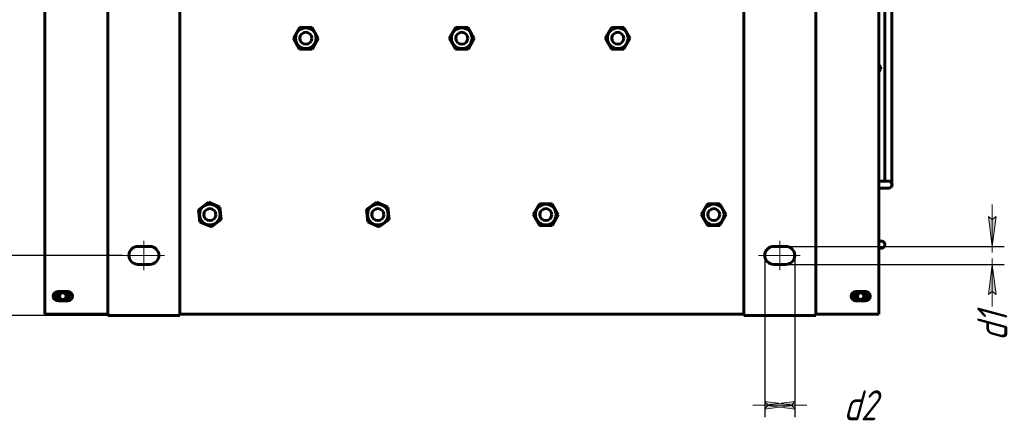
# Model space of a CAD drawing. Header units: millimetres. Extents: x 0 to 420, y 0 to 594.
# Tile 13 of 17: x 148 to 312, y 324 to 390. Entities that reach past the tile are written whole.
import ezdxf

# ---------------------------------------------------------------- set-up
doc = ezdxf.new("R2010")
doc.units = ezdxf.units.MM
for name, pattern in [('K5LT_AXLED', [19.5, 15, -1.5, 1.5, -1.5]), ('K5LT_BASIC', [0]), ('K5LT_THIN', [0])]:
    doc.linetypes.add(name, pattern=pattern)
doc.layers.add('Системный слой', color=7, linetype='Continuous')
doc.styles.add('KDIMTEXTSTYLE', font='GOST_AU.SHX', dxfattribs={"width": 0.96, "oblique": 15, "height": 5})
doc.dimstyles.new('KDIMSTYLE (0.20)', dxfattribs={"dimtxt": 5, "dimasz": 1, "dimexe": 2, "dimexo": 0, "dimgap": 1, "dimtad": 1, "dimlfac": 5, "dimtxsty": 'KDIMTEXTSTYLE', "dimsah": 1, "dimcen": 0, "dimdle": 1, "dimadec": 0, "dimazin": 0, "dimtfac": 0.667, "dimtmove": 0, "dimatfit": 3, "dimfxl": 1, "dimtvp": 1, "dimtolj": 1, "dimtzin": 0, "dimarcsym": 0})

# ---------------------------------------------------------------- blocks, each defined once
blk = doc.blocks.new('U154')
at = {"layer": 'Системный слой', "color": 150, "linetype": 'K5LT_BASIC', "lineweight": 60, "true_color": 0x0080ff}
for p, q in [((162.77, 341.4), (152.27, 341.4)), ((268.77, 341.4), (174.77, 341.4)), ((291.27, 341.4), (280.77, 341.4))]:
    blk.add_line(p, q, dxfattribs=at)
blk = doc.blocks.new('U199')
at = {"layer": 'Системный слой', "color": 150, "linetype": 'K5LT_BASIC', "lineweight": 60, "true_color": 0x0080ff}
for start, end in [(138.5904, 221.4096), (0, 41.4096), (318.5904, 0)]:
    blk.add_arc((155.27, 344.4), 1.2, start, end, dxfattribs=at)
blk = doc.blocks.new('U219')
at = {"layer": 'Системный слой', "color": 150, "linetype": 'K5LT_BASIC', "lineweight": 60, "true_color": 0x0080ff}
for start, end in [(120.1327, 239.8673), (0, 59.8673), (300.1327, 0)]:
    blk.add_arc((155.27, 344.4), 0.925, start, end, dxfattribs=at)
blk = doc.blocks.new('U220')
at = {"layer": 'Системный слой', "color": 150, "linetype": 'K5LT_BASIC', "lineweight": 60, "true_color": 0x0080ff}
for p, q in [((274.54, 483.49), (280.96, 483.46)), ((280.96, 483.46), (287.39, 483.43)), ((287.39, 483.43), (289.39, 483.42)), ((289.39, 483.42), (289.39, 483.42)), ((289.39, 483.42), (289.39, 483.42)), ((289.39, 483.42), (289.4, 483.42)), ((289.4, 483.42), (289.4, 483.42)), ((289.4, 483.42), (289.4, 483.42)), ((289.4, 483.42), (289.41, 483.42)), ((289.41, 483.42), (289.41, 483.42)), ((289.41, 483.42), (289.42, 483.42)), ((289.42, 483.42), (289.42, 483.42)), ((289.42, 483.42), (289.42, 483.42)), ((289.42, 483.42), (289.43, 483.42)), ((289.43, 483.42), (289.44, 483.42)), ((289.44, 483.42), (289.44, 483.42)), ((289.44, 483.42), (289.44, 483.42)), ((289.44, 483.42), (289.45, 483.42)), ((289.45, 483.42), (289.45, 483.42)), ((289.45, 483.42), (289.46, 483.42)), ((289.46, 483.42), (289.49, 483.42)), ((289.49, 483.42), (289.5, 483.42)), ((289.5, 483.42), (289.5, 483.42)), ((289.5, 483.42), (289.5, 483.42)), ((289.5, 483.42), (289.51, 483.42)), ((289.51, 483.42), (289.52, 483.42)), ((289.52, 483.42), (289.55, 483.42)), ((289.55, 483.42), (289.6, 483.42)), ((289.6, 483.42), (289.61, 483.42)), ((289.61, 483.42), (289.61, 483.42)), ((289.61, 483.42), (289.63, 483.42)), ((289.63, 483.42), (289.65, 483.42)), ((289.65, 483.42), (289.71, 483.42)), ((289.71, 483.42), (289.81, 483.42)), ((289.81, 483.42), (289.82, 483.42)), ((289.82, 483.42), (289.83, 483.42)), ((289.83, 483.42), (289.85, 483.42)), ((289.85, 483.42), (289.9, 483.42)), ((289.9, 483.42), (289.94, 483.42)), ((289.94, 483.42), (289.95, 483.42)), ((289.95, 483.42), (289.97, 483.42)), ((289.97, 483.42), (289.98, 483.42)), ((289.98, 483.42), (290, 483.42)), ((290, 483.42), (290.03, 483.42)), ((290.03, 483.42), (290.06, 483.42)), ((290.06, 483.42), (290.12, 483.42)), ((290.12, 483.42), (290.2, 483.42)), ((290.2, 483.42), (290.23, 483.42)), ((290.23, 483.42), (290.24, 483.42)), ((290.24, 483.42), (290.26, 483.42)), ((290.26, 483.42), (290.29, 483.42)), ((290.29, 483.42), (290.35, 483.42)), ((290.35, 483.42), (290.4, 483.42)), ((290.4, 483.42), (290.44, 483.42)), ((290.44, 483.42), (290.48, 483.41)), ((290.48, 483.41), (290.54, 483.41)), ((290.54, 483.41), (290.58, 483.41)), ((290.58, 483.41), (290.59, 483.41)), ((290.59, 483.41), (290.6, 483.41)), ((290.6, 483.41), (290.62, 483.41)), ((290.62, 483.41), (290.66, 483.41)), ((290.66, 483.41), (290.74, 483.4)), ((290.74, 483.4), (290.74, 483.4)), ((290.74, 483.4), (290.75, 483.4)), ((290.75, 483.4), (290.76, 483.4)), ((290.76, 483.4), (290.79, 483.39)), ((290.79, 483.39), (290.84, 483.38)), ((290.84, 483.38), (290.9, 483.37)), ((290.9, 483.37), (290.91, 483.37)), ((290.91, 483.37), (290.91, 483.37)), ((290.91, 483.37), (290.93, 483.36)), ((290.93, 483.36), (290.95, 483.35)), ((290.95, 483.35), (291.01, 483.34)), ((291.01, 483.34), (291.07, 483.32)), ((291.07, 483.32), (291.07, 483.32)), ((291.07, 483.32), (291.08, 483.31)), ((291.08, 483.31), (291.09, 483.31)), ((291.09, 483.31), (291.12, 483.3)), ((291.12, 483.3), (291.16, 483.28)), ((291.16, 483.28), (291.19, 483.27)), ((291.19, 483.27), (291.19, 483.27)), ((291.19, 483.27), (291.2, 483.27)), ((291.2, 483.27), (291.21, 483.26)), ((291.21, 483.26), (291.23, 483.25)), ((291.23, 483.25), (291.28, 483.23)), ((291.28, 483.23), (291.36, 483.19)), ((291.36, 483.19), (291.36, 483.18)), ((291.36, 483.18), (291.37, 483.18)), ((291.37, 483.18), (291.38, 483.17)), ((291.38, 483.17), (291.41, 483.16)), ((291.41, 483.16), (291.47, 483.12)), ((291.47, 483.12), (291.53, 483.08)), ((291.53, 483.08), (291.54, 483.07)), ((291.54, 483.07), (291.54, 483.07)), ((291.54, 483.07), (291.56, 483.06)), ((291.56, 483.06), (291.59, 483.04)), ((291.59, 483.04), (291.64, 482.99)), ((291.64, 482.99), (291.72, 482.93)), ((291.72, 482.93), (291.72, 482.92)), ((291.72, 482.92), (291.73, 482.92)), ((291.73, 482.92), (291.74, 482.9)), ((291.74, 482.9), (291.77, 482.88)), ((291.77, 482.88), (291.82, 482.82)), ((291.82, 482.82), (291.87, 482.76)), ((291.87, 482.76), (291.88, 482.75)), ((291.88, 482.75), (291.88, 482.75)), ((291.88, 482.75), (291.9, 482.73)), ((291.9, 482.73), (291.92, 482.7)), ((291.92, 482.7), (291.96, 482.64)), ((291.96, 482.64), (292.01, 482.57)), ((292.01, 482.57), (292.01, 482.56)), ((292.01, 482.56), (292.02, 482.55)), ((292.02, 482.55), (292.03, 482.54)), ((292.03, 482.54), (292.05, 482.5)), ((292.05, 482.5), (292.09, 482.44)), ((292.09, 482.44), (292.12, 482.36)), ((292.12, 482.36), (292.13, 482.35)), ((292.13, 482.35), (292.13, 482.35)), ((292.13, 482.35), (292.14, 482.33)), ((292.14, 482.33), (292.15, 482.29)), ((292.15, 482.29), (292.18, 482.23)), ((292.18, 482.23), (292.2, 482.16)), ((292.2, 482.16), (292.2, 482.15)), ((292.2, 482.15), (292.21, 482.14)), ((292.21, 482.14), (292.21, 482.13)), ((292.21, 482.13), (292.22, 482.1)), ((292.22, 482.1), (292.24, 482.04)), ((292.24, 482.04), (292.24, 482)), ((292.24, 482), (292.25, 482)), ((292.25, 482), (292.25, 481.99)), ((292.25, 481.99), (292.25, 481.98)), ((292.25, 481.98), (292.26, 481.95)), ((292.26, 481.95), (292.26, 481.9)), ((292.26, 481.9), (292.27, 481.83)), ((292.27, 481.83), (292.27, 481.82)), ((292.27, 481.82), (292.28, 481.81)), ((292.28, 481.81), (292.28, 481.8)), ((292.28, 481.8), (292.28, 481.77)), ((292.28, 481.77), (292.28, 481.71)), ((292.28, 481.71), (292.28, 481.65)), ((292.28, 481.65), (292.28, 481.65)), ((292.28, 481.65), (292.28, 481.64)), ((292.28, 481.64), (292.28, 481.63)), ((292.28, 481.63), (292.28, 481.6)), ((292.28, 481.6), (292.28, 481.54)), ((292.28, 481.54), (292.28, 481.48)), ((292.28, 481.48), (292.28, 481.48)), ((292.28, 481.48), (292.28, 481.47)), ((292.28, 481.47), (292.28, 481.45)), ((292.28, 481.45), (292.28, 481.42)), ((292.28, 481.42), (292.28, 481.35)), ((292.28, 481.35), (292.28, 481.32)), ((292.28, 481.32), (292.28, 481.3)), ((292.28, 481.3), (292.28, 481.29)), ((292.28, 481.29), (292.28, 481.29)), ((292.28, 481.29), (292.28, 481.28)), ((292.28, 481.28), (292.28, 481.27)), ((292.28, 481.27), (292.28, 481.26)), ((292.28, 481.26), (292.28, 481.24)), ((292.28, 481.24), (292.28, 481.24)), ((292.28, 481.24), (292.28, 481.23)), ((292.28, 481.23), (292.28, 481.22)), ((292.28, 481.22), (292.28, 481.22)), ((292.28, 481.22), (292.28, 481.21)), ((292.28, 481.21), (292.28, 481.19)), ((292.28, 481.19), (292.28, 481.17)), ((292.28, 481.17), (292.28, 481.14)), ((292.28, 481.14), (292.28, 481.09)), ((292.28, 481.09), (292.28, 481.06)), ((292.28, 391.79), (292.28, 363.59))]:
    blk.add_line(p, q, dxfattribs=at)
blk = doc.blocks.new('U221')
at = {"layer": 'Системный слой', "color": 150, "linetype": 'K5LT_BASIC', "lineweight": 60, "true_color": 0x0080ff}
for p, q in [((292.88, 363.59), (293.07, 363.55)), ((293.07, 363.55), (293.33, 363.38)), ((293.33, 363.38), (293.47, 363.11)), ((293.47, 363.11), (293.48, 362.99))]:
    blk.add_line(p, q, dxfattribs=at)
blk = doc.blocks.new('U222')
at = {"layer": 'Системный слой', "color": 150, "linetype": 'K5LT_BASIC', "lineweight": 60, "true_color": 0x0080ff}
for p, q in [((293.44, 362.78), (293.26, 362.53)), ((293.48, 362.99), (293.44, 362.78)), ((292.98, 362.4), (292.88, 362.39)), ((293.26, 362.53), (292.98, 362.4))]:
    blk.add_line(p, q, dxfattribs=at)
blk = doc.blocks.new('U223')
at = {"layer": 'Системный слой', "color": 150, "linetype": 'K5LT_BASIC', "lineweight": 60, "true_color": 0x0080ff}
for p, q in [((292.93, 483.35), (292.99, 483.26)), ((292.99, 483.26), (293.02, 483.22)), ((293.02, 483.22), (293.02, 483.21)), ((293.02, 483.21), (293.03, 483.2)), ((293.03, 483.2), (293.04, 483.18)), ((293.04, 483.18), (293.06, 483.15)), ((293.06, 483.15), (293.11, 483.07)), ((293.11, 483.07), (293.19, 482.92)), ((293.19, 482.92), (293.21, 482.87)), ((293.21, 482.87), (293.21, 482.86)), ((293.21, 482.86), (293.22, 482.85)), ((293.22, 482.85), (293.23, 482.82)), ((293.23, 482.82), (293.26, 482.76)), ((293.26, 482.76), (293.3, 482.64)), ((293.3, 482.64), (293.33, 482.55)), ((293.33, 482.55), (293.34, 482.54)), ((293.34, 482.54), (293.34, 482.53)), ((293.34, 482.53), (293.35, 482.5)), ((293.35, 482.5), (293.37, 482.43)), ((293.37, 482.43), (293.4, 482.3)), ((293.4, 482.3), (293.42, 482.2)), ((293.42, 482.2), (293.43, 482.19)), ((293.43, 482.19), (293.43, 482.17)), ((293.43, 482.17), (293.43, 482.14)), ((293.43, 482.14), (293.45, 482.07)), ((293.45, 482.07), (293.46, 481.94)), ((293.46, 481.94), (293.48, 481.81)), ((293.48, 481.81), (293.48, 481.8)), ((293.48, 481.8), (293.48, 481.78)), ((293.48, 481.78), (293.48, 481.75)), ((293.48, 481.75), (293.48, 481.69)), ((293.48, 481.69), (293.48, 481.59)), ((293.48, 481.59), (293.48, 481.58)), ((293.48, 481.58), (293.48, 481.57)), ((293.48, 481.57), (293.48, 481.54)), ((293.48, 481.54), (293.48, 481.49)), ((293.48, 481.49), (293.48, 481.38)), ((293.48, 481.38), (293.48, 481.36)), ((293.48, 481.36), (293.48, 481.35)), ((293.48, 481.35), (293.48, 481.34)), ((293.48, 481.34), (293.48, 481.31)), ((293.48, 481.31), (293.48, 481.27)), ((293.48, 481.27), (293.48, 481.24)), ((293.48, 481.24), (293.48, 481.22)), ((293.48, 481.22), (293.48, 481.18)), ((293.48, 481.18), (293.48, 481.15)), ((293.48, 481.15), (293.48, 481.11)), ((293.48, 481.11), (293.48, 481.1)), ((293.48, 481.1), (293.48, 481.09)), ((293.48, 481.09), (293.48, 481.06)), ((293.48, 481.06), (293.48, 481)), ((293.48, 481), (293.48, 480.91)), ((293.48, 480.91), (293.48, 480.83)), ((293.48, 480.83), (293.48, 480.83)), ((293.48, 480.83), (293.48, 480.81)), ((293.48, 480.81), (293.48, 480.78)), ((293.48, 480.78), (293.48, 480.73)), ((293.48, 480.73), (293.48, 480.71)), ((293.48, 480.71), (293.48, 480.7)), ((293.48, 480.7), (293.48, 480.69)), ((293.48, 480.69), (293.48, 480.68)), ((293.48, 480.68), (293.48, 480.67)), ((293.48, 480.67), (293.48, 480.66)), ((293.48, 480.66), (293.48, 480.64)), ((293.48, 480.64), (293.48, 480.61)), ((293.48, 480.61), (293.48, 480.59)), ((293.48, 480.59), (293.48, 480.58)), ((293.48, 480.58), (293.48, 480.57)), ((293.48, 480.57), (293.48, 480.55)), ((293.48, 480.55), (293.48, 480.53)), ((293.48, 480.53), (293.48, 480.48)), ((293.48, 480.48), (293.48, 480.44)), ((293.48, 480.44), (293.48, 480.43)), ((293.48, 480.43), (293.48, 480.42)), ((293.48, 480.42), (293.48, 480.39)), ((293.48, 480.39), (293.48, 480.34)), ((293.48, 480.34), (293.48, 480.23)), ((293.48, 480.23), (293.48, 480.19)), ((293.48, 480.19), (293.48, 480.18)), ((293.48, 480.18), (293.48, 480.16)), ((293.48, 480.16), (293.48, 480.13)), ((293.48, 480.13), (293.48, 480.07)), ((293.48, 480.07), (293.48, 480.02)), ((293.48, 480.02), (293.48, 480)), ((293.48, 480), (293.48, 479.99)), ((293.48, 479.99), (293.48, 479.96)), ((293.48, 479.96), (293.48, 479.94)), ((293.48, 479.94), (293.48, 479.92)), ((293.48, 479.92), (293.48, 479.83)), ((293.48, 479.83), (293.48, 479.76)), ((293.48, 479.76), (293.48, 479.62)), ((293.48, 479.62), (293.48, 479.34)), ((293.48, 479.34), (293.48, 478.78)), ((293.48, 478.78), (293.48, 477.67)), ((293.48, 477.67), (293.48, 475.43)), ((293.48, 475.43), (293.48, 470.96)), ((293.48, 470.96), (293.48, 462.02)), ((293.48, 462.02), (293.48, 444.13)), ((293.48, 444.13), (293.48, 413.97)), ((293.48, 413.97), (293.48, 392.99)), ((293.48, 391.79), (293.48, 362.99))]:
    blk.add_line(p, q, dxfattribs=at)
blk = doc.blocks.new('U224')
at = {"layer": 'Системный слой', "color": 150, "linetype": 'K5LT_BASIC', "lineweight": 60, "true_color": 0x0080ff}
for p, q in [((291.32, 362.39), (291.27, 362.39)), ((291.74, 362.39), (291.32, 362.39)), ((291.95, 362.39), (291.74, 362.39)), ((292.05, 362.39), (291.95, 362.39)), ((292.1, 362.39), (292.05, 362.39)), ((292.12, 362.39), (292.1, 362.39)), ((292.13, 362.39), (292.12, 362.39)), ((292.14, 362.39), (292.13, 362.39)), ((292.19, 362.39), (292.14, 362.39)), ((292.14, 362.39), (292.14, 362.39)), ((292.24, 362.39), (292.19, 362.39)), ((292.26, 362.39), (292.24, 362.39)), ((292.28, 362.39), (292.26, 362.39)), ((292.33, 362.39), (292.28, 362.39)), ((292.28, 362.39), (292.28, 362.39)), ((292.28, 362.39), (292.28, 362.39)), ((292.38, 362.39), (292.33, 362.39)), ((292.4, 362.39), (292.38, 362.39)), ((292.41, 362.39), (292.4, 362.39)), ((292.42, 362.39), (292.41, 362.39)), ((292.41, 362.39), (292.41, 362.39)), ((292.47, 362.39), (292.42, 362.39)), ((292.5, 362.39), (292.47, 362.39)), ((292.52, 362.39), (292.5, 362.39)), ((292.53, 362.39), (292.52, 362.39)), ((292.57, 362.39), (292.53, 362.39)), ((292.53, 362.39), (292.53, 362.39)), ((292.53, 362.39), (292.53, 362.39)), ((292.59, 362.39), (292.57, 362.39)), ((292.6, 362.39), (292.59, 362.39)), ((292.61, 362.39), (292.6, 362.39)), ((292.63, 362.39), (292.61, 362.39)), ((292.61, 362.39), (292.61, 362.39)), ((292.61, 362.39), (292.61, 362.39)), ((292.64, 362.39), (292.63, 362.39)), ((292.65, 362.39), (292.64, 362.39)), ((292.64, 362.39), (292.64, 362.39)), ((292.66, 362.39), (292.65, 362.39)), ((292.65, 362.39), (292.65, 362.39)), ((292.65, 362.39), (292.65, 362.39)), ((292.67, 362.39), (292.66, 362.39)), ((292.68, 362.39), (292.67, 362.39)), ((292.67, 362.39), (292.67, 362.39)), ((292.67, 362.39), (292.67, 362.39)), ((292.67, 362.39), (292.67, 362.39)), ((292.67, 362.39), (292.67, 362.39)), ((292.69, 362.39), (292.68, 362.39)), ((292.68, 362.39), (292.68, 362.39)), ((292.7, 362.39), (292.69, 362.39)), ((292.69, 362.39), (292.69, 362.39)), ((292.69, 362.39), (292.69, 362.39)), ((292.69, 362.39), (292.69, 362.39)), ((292.69, 362.39), (292.69, 362.39)), ((292.69, 362.39), (292.69, 362.39)), ((292.71, 362.39), (292.7, 362.39)), ((292.7, 362.39), (292.7, 362.39)), ((292.7, 362.39), (292.7, 362.39)), ((292.7, 362.39), (292.7, 362.39)), ((292.7, 362.39), (292.7, 362.39)), ((292.7, 362.39), (292.7, 362.39)), ((292.7, 362.39), (292.7, 362.39)), ((292.7, 362.39), (292.7, 362.39)), ((292.7, 362.39), (292.7, 362.39)), ((292.7, 362.39), (292.7, 362.39)), ((292.7, 362.39), (292.7, 362.39)), ((292.72, 362.39), (292.71, 362.39)), ((292.71, 362.39), (292.71, 362.39)), ((292.71, 362.39), (292.71, 362.39)), ((292.71, 362.39), (292.71, 362.39)), ((292.71, 362.39), (292.71, 362.39)), ((292.71, 362.39), (292.71, 362.39)), ((292.71, 362.39), (292.71, 362.39)), ((292.71, 362.39), (292.71, 362.39)), ((292.71, 362.39), (292.71, 362.39)), ((292.71, 362.39), (292.71, 362.39)), ((292.71, 362.39), (292.71, 362.39)), ((292.71, 362.39), (292.71, 362.39)), ((292.71, 362.39), (292.71, 362.39)), ((292.71, 362.39), (292.71, 362.39)), ((292.71, 362.39), (292.71, 362.39)), ((292.71, 362.39), (292.71, 362.39)), ((292.71, 362.39), (292.71, 362.39)), ((292.71, 362.39), (292.71, 362.39)), ((292.71, 362.39), (292.71, 362.39)), ((292.71, 362.39), (292.71, 362.39)), ((292.71, 362.39), (292.71, 362.39)), ((292.71, 362.39), (292.71, 362.39)), ((292.71, 362.39), (292.71, 362.39)), ((292.71, 362.39), (292.71, 362.39)), ((292.71, 362.39), (292.71, 362.39)), ((292.71, 362.39), (292.71, 362.39)), ((292.73, 362.39), (292.72, 362.39)), ((292.72, 362.39), (292.72, 362.39)), ((292.72, 362.39), (292.72, 362.39)), ((292.72, 362.39), (292.72, 362.39)), ((292.72, 362.39), (292.72, 362.39)), ((292.72, 362.39), (292.72, 362.39)), ((292.72, 362.39), (292.72, 362.39)), ((292.72, 362.39), (292.72, 362.39)), ((292.72, 362.39), (292.72, 362.39)), ((292.72, 362.39), (292.72, 362.39)), ((292.75, 362.39), (292.73, 362.39)), ((292.73, 362.39), (292.73, 362.39)), ((292.73, 362.39), (292.73, 362.39)), ((292.73, 362.39), (292.73, 362.39)), ((292.76, 362.39), (292.75, 362.39)), ((292.75, 362.39), (292.75, 362.39)), ((292.78, 362.39), (292.76, 362.39)), ((292.76, 362.39), (292.76, 362.39)), ((292.76, 362.39), (292.76, 362.39)), ((292.8, 362.39), (292.78, 362.39)), ((292.81, 362.39), (292.8, 362.39)), ((292.82, 362.39), (292.81, 362.39)), ((292.84, 362.39), (292.82, 362.39)), ((292.82, 362.39), (292.82, 362.39)), ((292.82, 362.39), (292.82, 362.39)), ((292.85, 362.39), (292.84, 362.39)), ((292.86, 362.39), (292.85, 362.39)), ((292.87, 362.39), (292.86, 362.39)), ((292.86, 362.39), (292.86, 362.39)), ((292.86, 362.39), (292.86, 362.39)), ((292.86, 362.39), (292.86, 362.39)), ((292.86, 362.39), (292.86, 362.39)), ((292.88, 362.39), (292.87, 362.39)), ((292.88, 362.39), (292.88, 362.39)), ((292.88, 362.39), (292.88, 362.39)), ((292.88, 362.39), (292.88, 362.39)), ((292.88, 362.39), (292.88, 362.39)), ((292.88, 362.39), (292.88, 362.39)), ((292.88, 362.39), (292.88, 362.39)), ((292.88, 362.39), (292.88, 362.39)), ((292.88, 362.39), (292.88, 362.39)), ((292.88, 362.39), (292.88, 362.39)), ((292.88, 362.39), (292.88, 362.39)), ((292.88, 362.39), (292.88, 362.39)), ((292.88, 362.39), (292.88, 362.39)), ((292.88, 362.39), (292.88, 362.39)), ((292.88, 362.39), (292.88, 362.39)), ((292.88, 362.39), (292.88, 362.39)), ((292.88, 362.39), (292.88, 362.39)), ((292.88, 362.39), (292.88, 362.39)), ((292.88, 362.39), (292.88, 362.39)), ((292.88, 362.39), (292.88, 362.39)), ((292.88, 362.39), (292.88, 362.39)), ((292.88, 362.39), (292.88, 362.39)), ((292.88, 362.39), (292.88, 362.39)), ((292.88, 362.39), (292.88, 362.39)), ((292.88, 362.39), (292.88, 362.39)), ((292.88, 362.39), (292.88, 362.39)), ((292.88, 362.39), (292.88, 362.39)), ((292.88, 362.39), (292.88, 362.39)), ((292.88, 362.39), (292.88, 362.39)), ((292.88, 362.39), (292.88, 362.39)), ((292.88, 362.39), (292.88, 362.39)), ((292.88, 362.39), (292.88, 362.39)), ((292.88, 362.39), (292.88, 362.39)), ((292.88, 362.39), (292.88, 362.39)), ((292.88, 362.39), (292.88, 362.39)), ((292.88, 362.39), (292.88, 362.39)), ((292.88, 362.39), (292.88, 362.39)), ((292.88, 362.39), (292.88, 362.39)), ((292.88, 362.39), (292.88, 362.39)), ((292.88, 362.39), (292.88, 362.39)), ((292.88, 362.39), (292.88, 362.39)), ((292.88, 362.39), (292.88, 362.39)), ((292.88, 362.39), (292.88, 362.39)), ((292.88, 362.39), (292.88, 362.39)), ((292.88, 362.39), (292.88, 362.39)), ((292.88, 362.39), (292.88, 362.39)), ((292.88, 362.39), (292.88, 362.39)), ((292.88, 362.39), (292.88, 362.39)), ((292.88, 362.39), (292.88, 362.39))]:
    blk.add_line(p, q, dxfattribs=at)
blk = doc.blocks.new('U225')
at = {"layer": 'Системный слой', "color": 150, "linetype": 'K5LT_BASIC', "lineweight": 60, "true_color": 0x0080ff}
for p, q in [((291.6, 363.59), (291.27, 363.59)), ((291.92, 363.59), (291.6, 363.59)), ((292.07, 363.59), (291.92, 363.59)), ((292.15, 363.59), (292.07, 363.59)), ((292.18, 363.59), (292.15, 363.59)), ((292.2, 363.59), (292.18, 363.59)), ((292.21, 363.59), (292.2, 363.59)), ((292.22, 363.59), (292.21, 363.59)), ((292.21, 363.59), (292.21, 363.59)), ((292.24, 363.59), (292.22, 363.59)), ((292.26, 363.59), (292.24, 363.59)), ((292.27, 363.59), (292.26, 363.59)), ((292.28, 363.59), (292.27, 363.59)), ((292.29, 363.59), (292.28, 363.59)), ((292.28, 363.59), (292.28, 363.59)), ((292.28, 363.59), (292.28, 363.59)), ((292.32, 363.59), (292.29, 363.59)), ((292.34, 363.59), (292.32, 363.59)), ((292.35, 363.59), (292.34, 363.59)), ((292.4, 363.59), (292.35, 363.59)), ((292.35, 363.59), (292.35, 363.59)), ((292.35, 363.59), (292.35, 363.59)), ((292.44, 363.59), (292.4, 363.59)), ((292.46, 363.59), (292.44, 363.59)), ((292.47, 363.59), (292.46, 363.59)), ((292.48, 363.59), (292.47, 363.59)), ((292.47, 363.59), (292.47, 363.59)), ((292.52, 363.59), (292.48, 363.59)), ((292.55, 363.59), (292.52, 363.59)), ((292.57, 363.59), (292.55, 363.59)), ((292.58, 363.59), (292.57, 363.59)), ((292.59, 363.59), (292.58, 363.59)), ((292.58, 363.59), (292.58, 363.59)), ((292.62, 363.59), (292.59, 363.59)), ((292.65, 363.59), (292.62, 363.59)), ((292.67, 363.59), (292.65, 363.59)), ((292.68, 363.59), (292.67, 363.59)), ((292.71, 363.59), (292.68, 363.59)), ((292.68, 363.59), (292.68, 363.59)), ((292.68, 363.59), (292.68, 363.59)), ((292.74, 363.59), (292.71, 363.59)), ((292.75, 363.59), (292.74, 363.59)), ((292.76, 363.59), (292.75, 363.59)), ((292.78, 363.59), (292.76, 363.59)), ((292.76, 363.59), (292.76, 363.59)), ((292.76, 363.59), (292.76, 363.59)), ((292.8, 363.59), (292.78, 363.59)), ((292.81, 363.59), (292.8, 363.59)), ((292.82, 363.59), (292.81, 363.59)), ((292.83, 363.59), (292.82, 363.59)), ((292.82, 363.59), (292.82, 363.59)), ((292.82, 363.59), (292.82, 363.59)), ((292.85, 363.59), (292.83, 363.59)), ((292.86, 363.59), (292.85, 363.59)), ((292.85, 363.59), (292.85, 363.59)), ((292.87, 363.59), (292.86, 363.59)), ((292.86, 363.59), (292.86, 363.59)), ((292.86, 363.59), (292.86, 363.59)), ((292.86, 363.59), (292.86, 363.59)), ((292.88, 363.59), (292.87, 363.59)), ((292.88, 363.59), (292.88, 363.59)), ((292.88, 363.59), (292.88, 363.59)), ((292.88, 363.59), (292.88, 363.59)), ((292.88, 363.59), (292.88, 363.59)), ((292.88, 363.59), (292.88, 363.59)), ((292.88, 363.59), (292.88, 363.59)), ((292.88, 363.59), (292.88, 363.59)), ((292.88, 363.59), (292.88, 363.59)), ((292.88, 363.59), (292.88, 363.59)), ((292.88, 363.59), (292.88, 363.59)), ((292.88, 363.59), (292.88, 363.59)), ((292.88, 363.59), (292.88, 363.59)), ((292.88, 363.59), (292.88, 363.59)), ((292.88, 363.59), (292.88, 363.59)), ((292.88, 363.59), (292.88, 363.59)), ((292.88, 363.59), (292.88, 363.59)), ((292.88, 363.59), (292.88, 363.59)), ((292.88, 363.59), (292.88, 363.59)), ((292.88, 363.59), (292.88, 363.59)), ((292.88, 363.59), (292.88, 363.59)), ((292.88, 363.59), (292.88, 363.59)), ((292.88, 363.59), (292.88, 363.59)), ((292.88, 363.59), (292.88, 363.59)), ((292.88, 363.59), (292.88, 363.59)), ((292.88, 363.59), (292.88, 363.59)), ((292.88, 363.59), (292.88, 363.59)), ((292.88, 363.59), (292.88, 363.59)), ((292.88, 363.59), (292.88, 363.59)), ((292.88, 363.59), (292.88, 363.59)), ((292.88, 363.59), (292.88, 363.59)), ((292.88, 363.59), (292.88, 363.59)), ((292.88, 363.59), (292.88, 363.59)), ((292.88, 363.59), (292.88, 363.59))]:
    blk.add_line(p, q, dxfattribs=at)
blk = doc.blocks.new('U226')
at = {"layer": 'Системный слой', "color": 150, "linetype": 'K5LT_BASIC', "lineweight": 60, "true_color": 0x0080ff}
for start, end in [(138.5904, 221.4096), (0, 41.4096), (318.5904, 0)]:
    blk.add_arc((288.27, 344.4), 1.2, start, end, dxfattribs=at)
blk = doc.blocks.new('U230')
at = {"layer": 'Системный слой', "color": 150, "linetype": 'K5LT_BASIC', "lineweight": 60, "true_color": 0x0080ff}
for p, q in [((291.27, 382.94), (291.58, 382.65)), ((291.58, 382.65), (291.63, 382.26)), ((291.42, 381.93), (291.27, 381.83)), ((291.63, 382.26), (291.42, 381.93))]:
    blk.add_line(p, q, dxfattribs=at)
blk = doc.blocks.new('U231')
at = {"layer": 'Системный слой', "color": 150, "linetype": 'K5LT_BASIC', "lineweight": 60, "true_color": 0x0080ff}
for p, q in [((291.27, 382.94), (291.58, 382.65)), ((291.58, 382.65), (291.63, 382.26)), ((291.42, 381.93), (291.27, 381.83)), ((291.63, 382.26), (291.42, 381.93))]:
    blk.add_line(p, q, dxfattribs=at)
blk = doc.blocks.new('U232')
at = {"layer": 'Системный слой', "color": 150, "linetype": 'K5LT_BASIC', "lineweight": 60, "true_color": 0x0080ff}
for start, end in [(120.1327, 239.8673), (300.1327, 59.8673)]:
    blk.add_arc((288.27, 344.4), 0.925, start, end, dxfattribs=at)
blk = doc.blocks.new('KDIMARROW_01')
at = {"layer": 'Системный слой'}
blk.add_hatch(color=0, dxfattribs=at).paths.add_polyline_path([(0, 0), (-5, 0.66), (-4.5, 0), (-5, -0.66)])
at = {"layer": 'Системный слой', "color": 0, "linetype": 'K5LT_THIN', "lineweight": 18}
for p, q in [((-4.5, 0), (-5, 0.66)), ((-5, 0.66), (0, 0)), ((0, 0), (-5, -0.66)), ((-5, -0.66), (-4.5, 0)), ((0, 0), (-1, 0))]:
    blk.add_line(p, q, dxfattribs=at)
blk = doc.blocks.new('KDIMARROW_02')
at = {"layer": 'Системный слой'}
blk.add_hatch(color=0, dxfattribs=at).paths.add_polyline_path([(4.5, 0), (5, 0.66), (0, 0), (5, -0.66)])
at = {"layer": 'Системный слой', "color": 0, "linetype": 'K5LT_THIN', "lineweight": 18}
for p, q in [((0, 0), (-1, 0)), ((5, 0.66), (0, 0)), ((0, 0), (5, -0.66)), ((0, 0), (7, 0)), ((4.5, 0), (5, 0.66)), ((5, -0.66), (4.5, 0))]:
    blk.add_line(p, q, dxfattribs=at)

msp = doc.modelspace()

# ---------------------------------------------------------------- linework, layer by layer
at = {"layer": 'Системный слой', "color": 150, "linetype": 'K5LT_BASIC', "lineweight": 60, "true_color": 0x0080ff}
for p, q in [((162.7655, 341.2005), (162.7655, 481.2005)), ((174.7655, 341.2005), (174.7655, 481.2005)), ((268.7655, 481.2005), (268.7655, 341.2005)), ((280.7655, 481.2005), (280.7655, 341.2005)), ((152.2655, 404.8005), (152.2655, 342.0005)), ((291.2655, 404.8005), (291.2655, 342.0005)), ((194.7263, 389.2005), (193.6871, 387.4005)), ((196.8048, 389.2005), (194.7263, 389.2005)), ((197.844, 387.4005), (196.8048, 389.2005)), ((220.7263, 389.2005), (219.6871, 387.4005)), ((222.8048, 389.2005), (220.7263, 389.2005)), ((223.844, 387.4005), (222.8048, 389.2005)), ((246.7263, 389.2005), (245.6871, 387.4005)), ((248.8048, 389.2005), (246.7263, 389.2005)), ((249.844, 387.4005), (248.8048, 389.2005)), ((193.6871, 387.4005), (194.7263, 385.6005)), ((196.8048, 385.6005), (197.844, 387.4005)), ((219.6871, 387.4005), (220.7263, 385.6005)), ((222.8048, 385.6005), (223.844, 387.4005)), ((245.6871, 387.4005), (246.7263, 385.6005)), ((248.8048, 385.6005), (249.844, 387.4005)), ((194.7263, 385.6005), (196.8048, 385.6005)), ((220.7263, 385.6005), (222.8048, 385.6005)), ((246.7263, 385.6005), (248.8048, 385.6005)), ((179.515, 360.0638), (177.8534, 358.8152)), ((181.4272, 359.2491), (179.515, 360.0638)), ((207.5309, 360.0657), (205.8597, 358.8299)), ((209.4367, 359.2363), (207.5309, 360.0657)), ((234.7263, 359.8005), (233.6871, 358.0005)), ((236.8048, 359.8005), (234.7263, 359.8005)), ((237.844, 358.0005), (236.8048, 359.8005)), ((262.7263, 359.8005), (261.6871, 358.0005)), ((264.8048, 359.8005), (262.7263, 359.8005)), ((265.844, 358.0005), (264.8048, 359.8005)), ((177.8534, 358.8152), (178.1039, 356.7519)), ((181.6777, 357.1858), (181.4272, 359.2491)), ((205.8597, 358.8299), (206.0944, 356.7647)), ((209.6713, 357.1711), (209.4367, 359.2363)), ((233.6871, 358.0005), (234.7263, 356.2005)), ((236.8048, 356.2005), (237.844, 358.0005)), ((261.6871, 358.0005), (262.7263, 356.2005)), ((264.8048, 356.2005), (265.844, 358.0005)), ((178.1039, 356.7519), (180.0161, 355.9372)), ((180.0161, 355.9372), (181.6777, 357.1858)), ((206.0944, 356.7647), (208.0002, 355.9353)), ((208.0002, 355.9353), (209.6713, 357.1711)), ((234.7263, 356.2005), (236.8048, 356.2005)), ((262.7263, 356.2005), (264.8048, 356.2005)), ((291.6884, 353.5879), (291.2655, 353.5879)), ((169.7655, 352.7005), (167.7655, 352.7005)), ((275.7655, 352.7005), (273.7655, 352.7005)), ((291.6884, 352.3879), (291.2655, 352.3879)), ((167.7655, 349.7005), (169.7655, 349.7005)), ((273.7655, 349.7005), (275.7655, 349.7005)), ((154.5727, 345.2005), (154.1108, 344.4005)), ((156.0655, 345.2005), (154.4655, 345.2005)), ((156.4202, 344.4005), (155.9584, 345.2005)), ((287.6583, 345.2005), (287.164, 344.7469)), ((287.164, 344.7469), (287.4148, 343.6197)), ((289.0655, 345.2005), (287.4655, 345.2005)), ((289.1162, 345.1813), (289.0551, 345.2005)), ((289.3671, 344.0542), (289.1162, 345.1813)), ((154.1108, 344.4005), (154.5727, 343.6005)), ((154.4655, 343.6005), (156.0655, 343.6005)), ((155.9584, 343.6005), (156.4202, 344.4005)), ((287.4148, 343.6197), (287.4759, 343.6005)), ((287.4655, 343.6005), (289.0655, 343.6005)), ((288.8728, 343.6005), (289.3671, 344.0542)), ((152.2655, 341.4005), (152.2655, 342.0005)), ((291.2655, 342.0005), (291.2655, 341.4005)), ((174.7655, 341.2005), (162.7655, 341.2005)), ((268.7655, 341.2005), (280.7655, 341.2005))]:
    msp.add_line(p, q, dxfattribs=at)
at = {"layer": 'Системный слой', "color": 30, "linetype": 'K5LT_AXLED', "lineweight": 18, "true_color": 0xff8000}
for p, q in [((168.7655, 348.7522), (168.7655, 353.6494)), ((274.7655, 348.7522), (274.7655, 353.6494)), ((165.204, 351.2005), (172.1962, 351.2005)), ((271.204, 351.2005), (278.1962, 351.2005))]:
    msp.add_line(p, q, dxfattribs=at)
at = {"layer": 'Системный слой', "color": 150, "linetype": 'K5LT_BASIC', "lineweight": 60, "true_color": 0x0080ff}
for centre, radius in [((195.7655, 387.4005), 1.725), ((221.7655, 387.4005), 1.725), ((247.7655, 387.4005), 1.725), ((195.7655, 387.4005), 1), ((221.7655, 387.4005), 1), ((247.7655, 387.4005), 1), ((179.7655, 358.0005), 1.725), ((207.7655, 358.0005), 1.725), ((235.7655, 358.0005), 1.725), ((263.7655, 358.0005), 1.725), ((179.7655, 358.0005), 1), ((207.7655, 358.0005), 1), ((235.7655, 358.0005), 1), ((263.7655, 358.0005), 1), ((155.2655, 344.4005), 0.6), ((155.2655, 344.4005), 0.54), ((288.2655, 344.4005), 0.6), ((288.2655, 344.4005), 0.54)]:
    msp.add_circle(centre, radius, dxfattribs=at)
for centre, radius, start, end in [((167.7655, 351.2005), 1.5, 90, 270), ((169.7655, 351.2005), 1.5, 270, 90), ((273.7655, 351.2005), 1.5, 90, 270), ((275.7655, 351.2005), 1.5, 270, 90), ((154.4655, 344.4005), 0.8, 90, 270), ((156.0655, 344.4005), 0.8, 270, 90), ((287.4655, 344.4005), 0.8, 90, 270), ((289.0655, 344.4005), 0.8, 270, 90)]:
    msp.add_arc(centre, radius, start, end, dxfattribs=at)
for points, knots in [([(292.8846, 363.5879), (293.1987, 363.5879), (293.4845, 363.3021), (293.4845, 362.6738), (293.1987, 362.388), (292.8846, 362.3879)], [0, 0, 0, 0, 0.49999747, 0.49999747, 1, 1, 1, 1]), ([(291.6886, 353.5879), (291.6894, 353.5879), (291.6903, 353.5879), (291.6927, 353.5879), (291.6942, 353.5879), (291.6987, 353.5878), (291.7017, 353.5878), (291.7106, 353.5875), (291.7164, 353.5872), (291.7341, 353.5861), (291.7458, 353.5849), (291.7808, 353.5803), (291.804, 353.5756), (291.8527, 353.5627), (291.8781, 353.5539), (291.9287, 353.5326), (291.9539, 353.5199), (292.0036, 353.4904), (292.028, 353.4735), (292.0751, 353.4359), (292.0976, 353.4152), (292.1399, 353.3706), (292.1596, 353.3467), (292.195, 353.2968), (292.2108, 353.2709), (292.2378, 353.2182), (292.2492, 353.1915), (292.2605, 353.1584), (292.2626, 353.1529), (292.2695, 353.1263), (292.2756, 353.1056), (292.2842, 353.0589), (292.2871, 353.0331), (292.289, 352.9822), (292.2881, 352.9573), (292.2836, 352.9152), (292.2804, 352.8979), (292.276, 352.873), (292.274, 352.8653), (292.2657, 352.8319), (292.2574, 352.8066), (292.237, 352.756), (292.2247, 352.7307), (292.196, 352.6808), (292.1796, 352.6563), (292.1429, 352.6089), (292.1226, 352.5861), (292.0787, 352.5431), (292.055, 352.5231), (292.0056, 352.4868), (291.9799, 352.4706), (291.9274, 352.4426), (291.9007, 352.4307), (291.8472, 352.4115), (291.8206, 352.404), (291.7762, 352.395), (291.7586, 352.3924), (291.7362, 352.3901), (291.7313, 352.3897), (291.7241, 352.3892), (291.7217, 352.389), (291.7181, 352.3888), (291.7169, 352.3887), (291.715, 352.3886), (291.7144, 352.3886), (291.7135, 352.3885), (291.7132, 352.3885), (291.7128, 352.3885), (291.7126, 352.3885), (291.7124, 352.3885), (291.7123, 352.3885), (291.7122, 352.3885), (291.7121, 352.3885), (291.7119, 352.3885), (291.7119, 352.3885), (291.7117, 352.3885), (291.7116, 352.3885), (291.7115, 352.3885), (291.7114, 352.3884), (291.7111, 352.3884), (291.711, 352.3884), (291.7106, 352.3884), (291.7103, 352.3884), (291.7096, 352.3884), (291.7092, 352.3884), (291.7082, 352.3883), (291.7076, 352.3883), (291.7059, 352.3882), (291.7048, 352.3882), (291.7009, 352.3881), (291.698, 352.388), (291.6929, 352.388), (291.6898, 352.3879), (291.6884, 352.3879)], [0, 0, 0, 0, 0.05623635, 0.05623635, 0.15746179, 0.15746179, 0.35428904, 0.35428904, 0.74231988, 0.74231988, 1.51838158, 1.51838158, 3.07050497, 3.07050497, 4.82794461, 4.82794461, 6.68145456, 6.68145456, 8.62796874, 8.62796874, 10.6377741, 10.6377741, 12.6685959, 12.6685959, 14.65674623, 14.65674623, 16.56372018, 16.56372018, 16.95301857, 16.95301857, 18.36685596, 18.36685596, 20.07870703, 20.07870703, 21.71121954, 21.71121954, 22.85929517, 22.85929517, 23.37682346, 23.37682346, 25.1234787, 25.1234787, 26.967592, 26.967592, 28.90218502, 28.90218502, 30.90837964, 30.90837964, 32.93937897, 32.93937897, 34.93598096, 34.93598096, 36.85508257, 36.85508257, 38.67298866, 38.67298866, 39.84164908, 39.84164908, 40.16065558, 40.16065558, 40.32022318, 40.32022318, 40.40002584, 40.40002584, 40.43993224, 40.43993224, 40.45988676, 40.45988676, 40.46986435, 40.46986435, 40.47485324, 40.47485324, 40.47973419, 40.47973419, 40.48461514, 40.48461514, 40.48949609, 40.48949609, 40.49603188, 40.49603188, 40.50601015, 40.50601015, 40.52407095, 40.52407095, 40.55021426, 40.55021426, 40.59013156, 40.59013156, 40.66237825, 40.66237825, 40.84990327, 40.84990327, 41, 41, 41, 41]), ([(291.6886, 353.5879), (291.6896, 353.5879), (291.6905, 353.5879), (291.6931, 353.5879), (291.6947, 353.5879), (291.6995, 353.5878), (291.7026, 353.5878), (291.7119, 353.5874), (291.7181, 353.5871), (291.7365, 353.5859), (291.7488, 353.5846), (291.7853, 353.5795), (291.8094, 353.5745), (291.8591, 353.5606), (291.8845, 353.5515), (291.9351, 353.5295), (291.9602, 353.5164), (292.0098, 353.4862), (292.0341, 353.469), (292.0808, 353.4308), (292.1032, 353.4097), (292.1449, 353.3646), (292.1643, 353.3405), (292.1991, 353.2903), (292.2145, 353.2643), (292.2408, 353.2115), (292.2518, 353.1847), (292.2619, 353.1539), (292.2632, 353.1506), (292.2698, 353.1241), (292.2766, 353.1013), (292.285, 353.0524), (292.2876, 353.0266), (292.2889, 352.9758), (292.2877, 352.9509), (292.2829, 352.911), (292.2803, 352.8958), (292.2755, 352.8708), (292.2731, 352.861), (292.2637, 352.8254), (292.2551, 352.8001), (292.234, 352.7496), (292.2213, 352.7243), (292.192, 352.6745), (292.1752, 352.6501), (292.1378, 352.603), (292.1172, 352.5804), (292.0727, 352.5379), (292.0489, 352.5182), (291.9992, 352.4826), (291.9733, 352.4667), (291.9293, 352.444), (291.9118, 352.4359), (291.8882, 352.4264), (291.8825, 352.4242), (291.8744, 352.4212), (291.8721, 352.4204), (291.8687, 352.4192), (291.8676, 352.4188), (291.8659, 352.4182), (291.8653, 352.418), (291.8645, 352.4178), (291.8642, 352.4177), (291.8637, 352.4175), (291.8636, 352.4175), (291.8634, 352.4174), (291.8633, 352.4174), (291.8632, 352.4173), (291.8631, 352.4173), (291.863, 352.4173), (291.8629, 352.4172), (291.8628, 352.4172), (291.8627, 352.4172), (291.8626, 352.4171), (291.8625, 352.4171), (291.8623, 352.417), (291.8622, 352.417), (291.8618, 352.4168), (291.8616, 352.4168), (291.861, 352.4166), (291.8607, 352.4165), (291.8599, 352.4162), (291.8593, 352.416), (291.8578, 352.4155), (291.8569, 352.4152), (291.8548, 352.4145), (291.8536, 352.4141), (291.85, 352.413), (291.8477, 352.4123), (291.8418, 352.4105), (291.8382, 352.4095), (291.8296, 352.407), (291.8246, 352.4057), (291.8102, 352.4021), (291.8008, 352.4), (291.7671, 352.3933), (291.7425, 352.3902), (291.708, 352.3882), (291.6983, 352.3879), (291.6885, 352.3879)], [0, 0, 0, 0, 0.06793938, 0.06793938, 0.18528921, 0.18528921, 0.41381256, 0.41381256, 0.85850666, 0.85850666, 1.74789485, 1.74789485, 3.52667124, 3.52667124, 5.46347449, 5.46347449, 7.50720717, 7.50720717, 9.6508963, 9.6508963, 11.8603446, 11.8603446, 14.08778368, 14.08778368, 16.26361049, 16.26361049, 18.34752596, 18.34752596, 18.60334078, 18.60334078, 20.31694977, 20.31694977, 22.18827484, 22.18827484, 23.97658101, 23.97658101, 25.08530148, 25.08530148, 25.81274715, 25.81274715, 27.73803233, 27.73803233, 29.77071775, 29.77071775, 31.9016936, 31.9016936, 34.10769854, 34.10769854, 36.33609374, 36.33609374, 38.52511447, 38.52511447, 39.91681977, 39.91681977, 40.3652028, 40.3652028, 40.53903229, 40.53903229, 40.62594349, 40.62594349, 40.66939829, 40.66939829, 40.69112551, 40.69112551, 40.70198907, 40.70198907, 40.70742084, 40.70742084, 40.71231214, 40.71231214, 40.71720345, 40.71720345, 40.72209475, 40.72209475, 40.72794206, 40.72794206, 40.73880553, 40.73880553, 40.75593187, 40.75593187, 40.77932107, 40.77932107, 40.82277447, 40.82277447, 40.8912794, 40.8912794, 40.98483588, 40.98483588, 41.15864322, 41.15864322, 41.4326579, 41.4326579, 41.80687993, 41.80687993, 42.50214834, 42.50214834, 44.29280202, 44.29280202, 45, 45, 45, 45])]:
    msp.add_open_spline(points, degree=3, knots=knots, dxfattribs=at)

# ---------------------------------------------------------------- block references
at = {"layer": 'Системный слой'}
for name in ['U220', 'U223', 'U230', 'U231', 'U225', 'U222', 'U221', 'U224', 'U199', 'U219', 'U226', 'U232', 'U154']:
    msp.add_blockref(name, (0, 0), dxfattribs=at)

# ---------------------------------------------------------------- dimensions: what is measured, and where the dimension line sits
at = {"layer": 'Системный слой', "color": 7}
for base, p1, p2, location, text, override in [((122.2655, 341.2005), (177.4852, 485.0005), (162.7655, 341.2005), (122.2655, 413.1005), '\\H5.0;\\W0.965;\\Q15;\\H5.0;\\W0.965;\\Q15;\\Q15;Г', {"dimexo": 0, "dimblk1": 'KDIMARROW_01', "dimblk2": 'KDIMARROW_01', "dimse1": 0, "dimse2": 0, "dimclrt": 7, "dimtolj": 1}), ((132.2655, 475.0611), (165.204, 351.2005), (166.3172, 475.0611), (132.2655, 413.1308), '\\H5.0;\\W0.965;\\Q15;\\H5.0;\\W0.965;\\Q15;\\Q15;Г1', {"dimexo": 0, "dimblk1": 'KDIMARROW_01', "dimblk2": 'KDIMARROW_01', "dimse1": 0, "dimse2": 0, "dimclrt": 7, "dimtolj": 1}), ((310.2053, 352.7005), (275.7655, 349.7005), (275.7655, 352.7005), (310.2053, 339.3431), '\\H5.0;\\W0.965;\\Q15;\\H5.0;\\W0.965;\\Q15;\\Q15;d1', {"dimexo": 0, "dimblk1": 'KDIMARROW_02', "dimblk2": 'KDIMARROW_02', "dimse1": 0, "dimse2": 0, "dimclrt": 7, "dimtolj": 1})]:
    msp.add_linear_dim(base=base, p1=p1, p2=p2, angle=90, location=location, text=text, dimstyle='KDIMSTYLE (0.20)', override=override, dxfattribs=at).render()
msp.add_linear_dim(base=(272.2655, 326.2005), p1=(277.2655, 351.2005), p2=(272.2655, 351.2005), location=(288.1521, 326.2005), text='\\H5.0;\\W0.965;\\Q15;\\H5.0;\\W0.965;\\Q15;\\Q15;d2', dimstyle='KDIMSTYLE (0.20)', override={"dimexo": 0, "dimblk1": 'KDIMARROW_02', "dimblk2": 'KDIMARROW_02', "dimse1": 0, "dimse2": 0, "dimclrt": 7, "dimtolj": 1}, dxfattribs=at).render()

doc.saveas('drawing.dxf')
